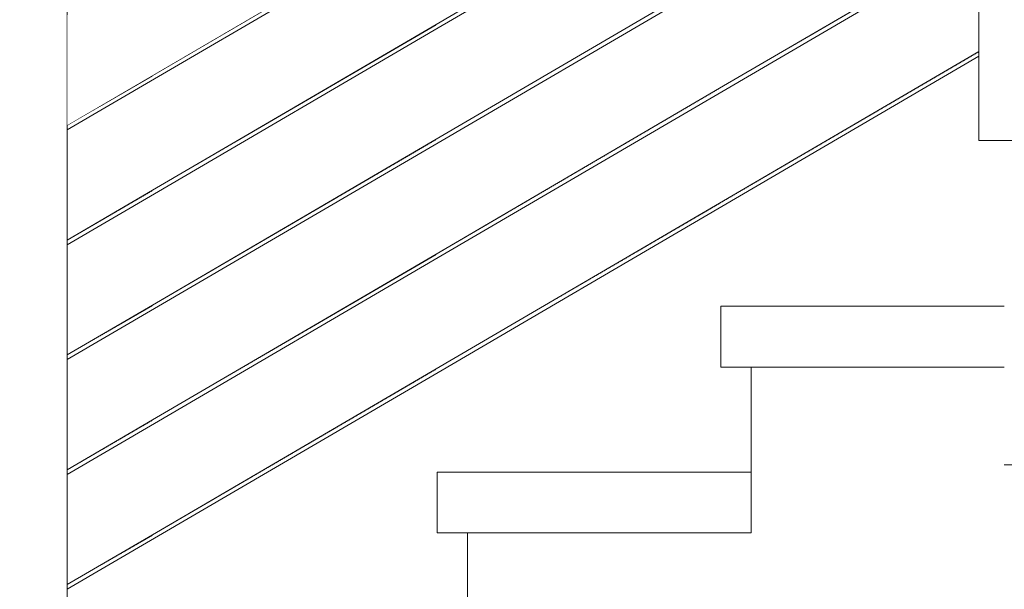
# Model space of a CAD drawing. Header units: millimetres. Extents: x -101298 to -58298, y 45839 to 66839.
# Tile 115 of 124: x -83059 to -82087, y 60426 to 60989. Entities that reach past the tile are written whole.
import ezdxf

# ---------------------------------------------------------------- set-up
doc = ezdxf.new("R2010")
doc.units = ezdxf.units.MM
doc.header["$MEASUREMENT"] = 0
doc.linetypes.add('Wipeout_Contour', pattern=[1000, 0, -1000])
doc.layers.add('Nowe_Konstrukcja - Schody', color=7, linetype='Continuous')
doc.layers.add('Nowe_Konstrukcja - Ściany zew', color=7, linetype='Continuous')
doc.layers.add('Nowe_Konstrukcja - Schody_Nr_pióra__101', color=250, linetype='Continuous', lineweight=13, true_color=0x333333)
doc.layers.add('Nowe_Konstrukcja - Schody_Nr_pióra__3', color=7, linetype='Continuous', lineweight=13)
doc.layers.add('Nowe_Konstrukcja - Ściany zew_Nr_pióra__3', color=7, linetype='Continuous', lineweight=13)

msp = doc.modelspace()

# ---------------------------------------------------------------- wipeouts: each hides what was drawn before it
at = {"color": 254, "linetype": 'Wipeout_Contour', "lineweight": 0, "ltscale": 409849.103621}
msp.add_wipeout([(-82112.26, 60869.4), (-82062.26, 60869.4), (-82062.26, 61769.4), (-82112.26, 61769.4)], dxfattribs=at).dxf.layer = 'Nowe_Konstrukcja - Schody'
at = {"color": 254, "linetype": 'Wipeout_Contour', "lineweight": 0, "ltscale": 411467.701903}
msp.add_wipeout([(-83062.26, 60214.86), (-83012.26, 60214.86), (-83012.26, 61214.21), (-83062.26, 61214.21)], dxfattribs=at).dxf.layer = 'Nowe_Konstrukcja - Schody'

# ---------------------------------------------------------------- next in the draw order: wipeouts: each hides what was drawn before it
at = {"color": 254, "linetype": 'Wipeout_Contour', "lineweight": 0, "ltscale": 410633.533795}
msp.add_wipeout([(-83012.26, 60430.45), (-83012.26, 60428.82), (-82927.26, 60478.49), (-82927.98, 60479.71)], dxfattribs=at).dxf.layer = 'Nowe_Konstrukcja - Schody'

# ---------------------------------------------------------------- next in the draw order: wipeouts: each hides what was drawn before it
at = {"color": 254, "linetype": 'Wipeout_Contour', "lineweight": 0, "ltscale": 410629.013785}
msp.add_wipeout([(-83012.26, 60428.82), (-83012.26, 60427.18), (-82926.55, 60477.27), (-82927.26, 60478.49)], dxfattribs=at).dxf.layer = 'Nowe_Konstrukcja - Schody'

# ---------------------------------------------------------------- next in the draw order: wipeouts: each hides what was drawn before it
at = {"color": 254, "linetype": 'Wipeout_Contour', "lineweight": 0, "ltscale": 410625.818823}
msp.add_wipeout([(-83012.26, 60427.18), (-83012.26, 60426.5), (-82926.25, 60476.77), (-82926.55, 60477.27)], dxfattribs=at).dxf.layer = 'Nowe_Konstrukcja - Schody'

# ---------------------------------------------------------------- next in the draw order: wipeouts: each hides what was drawn before it
at = {"color": 254, "linetype": 'Wipeout_Contour', "lineweight": 0, "ltscale": 410636.731103}
msp.add_wipeout([(-83012.26, 60431.13), (-83012.26, 60430.45), (-82927.98, 60479.71), (-82928.27, 60480.22)], dxfattribs=at).dxf.layer = 'Nowe_Konstrukcja - Schody'

# ---------------------------------------------------------------- next in the draw order: wipeouts: each hides what was drawn before it
at = {"color": 254, "linetype": 'Wipeout_Contour', "lineweight": 0, "ltscale": 410296.225917}
msp.add_wipeout([(-82927.98, 60479.71), (-82927.26, 60478.49), (-82647.26, 60642.13), (-82647.98, 60643.35)], dxfattribs=at).dxf.layer = 'Nowe_Konstrukcja - Schody'

# ---------------------------------------------------------------- next in the draw order: wipeouts: each hides what was drawn before it
at = {"color": 254, "linetype": 'Wipeout_Contour', "lineweight": 0, "ltscale": 410291.038685}
msp.add_wipeout([(-82927.26, 60478.49), (-82926.55, 60477.27), (-82646.55, 60640.91), (-82647.26, 60642.13)], dxfattribs=at).dxf.layer = 'Nowe_Konstrukcja - Schody'

# ---------------------------------------------------------------- next in the draw order: wipeouts: each hides what was drawn before it
at = {"color": 254, "linetype": 'Wipeout_Contour', "lineweight": 0, "ltscale": 410287.370753}
msp.add_wipeout([(-82926.55, 60477.27), (-82926.25, 60476.77), (-82646.25, 60640.4), (-82646.55, 60640.91)], dxfattribs=at).dxf.layer = 'Nowe_Konstrukcja - Schody'

# ---------------------------------------------------------------- next in the draw order: wipeouts: each hides what was drawn before it
at = {"color": 254, "linetype": 'Wipeout_Contour', "lineweight": 0, "ltscale": 410299.893838}
msp.add_wipeout([(-82928.27, 60480.22), (-82927.98, 60479.71), (-82647.98, 60643.35), (-82648.27, 60643.85)], dxfattribs=at).dxf.layer = 'Nowe_Konstrukcja - Schody'

# ---------------------------------------------------------------- next in the draw order: linework, layer by layer
at = {"layer": 'Nowe_Konstrukcja - Schody_Nr_pióra__101', "color": 250, "linetype": 'Continuous', "lineweight": 13, "true_color": 0x333333}
for p, q in [((-83012.26, 60431.13), (-82928.27, 60480.22)), ((-83012.26, 60426.5), (-82926.25, 60476.77))]:
    msp.add_line(p, q, dxfattribs=at)

# ---------------------------------------------------------------- next in the draw order: wipeouts: each hides what was drawn before it
at = {"color": 254, "linetype": 'Wipeout_Contour', "lineweight": 0, "ltscale": 409780.452101}
msp.add_wipeout([(-82647.98, 60643.35), (-82647.26, 60642.13), (-82367.26, 60805.76), (-82367.98, 60806.99)], dxfattribs=at).dxf.layer = 'Nowe_Konstrukcja - Schody'
at = {"color": 254, "linetype": 'Wipeout_Contour', "lineweight": 0, "ltscale": 410900.660096}
msp.add_wipeout([(-83012.26, 60543.79), (-83012.26, 60542.15), (-82927.26, 60591.83), (-82927.98, 60593.05)], dxfattribs=at).dxf.layer = 'Nowe_Konstrukcja - Schody'
at = {"color": 254, "linetype": 'Wipeout_Contour', "lineweight": 0, "ltscale": 409227.572935}
msp.add_wipeout([(-82647.26, 60482.13), (-82337.26, 60482.13), (-82337.26, 60542.13), (-82647.26, 60542.13)], dxfattribs=at).dxf.layer = 'Nowe_Konstrukcja - Schody'

# ---------------------------------------------------------------- next in the draw order: linework, layer by layer
at = {"layer": 'Nowe_Konstrukcja - Schody_Nr_pióra__3', "color": 7, "linetype": 'Continuous', "lineweight": 13}
msp.add_line((-82647.26, 60482.13), (-82647.26, 60542.13), dxfattribs=at)

# ---------------------------------------------------------------- next in the draw order: wipeouts: each hides what was drawn before it
at = {"color": 254, "linetype": 'Wipeout_Contour', "lineweight": 0, "ltscale": 409775.25834}
msp.add_wipeout([(-82647.26, 60642.13), (-82646.55, 60640.91), (-82366.55, 60804.54), (-82367.26, 60805.76)], dxfattribs=at).dxf.layer = 'Nowe_Konstrukcja - Schody'
at = {"color": 254, "linetype": 'Wipeout_Contour', "lineweight": 0, "ltscale": 410896.136718}
msp.add_wipeout([(-83012.26, 60542.15), (-83012.26, 60540.51), (-82926.55, 60590.6), (-82927.26, 60591.83)], dxfattribs=at).dxf.layer = 'Nowe_Konstrukcja - Schody'
at = {"color": 254, "linetype": 'Wipeout_Contour', "lineweight": 0, "ltscale": 511031.46655}
msp.add_wipeout([(-82617.26, 60086.84), (-82337.26, 60250.48), (-82337.26, 60482.13), (-82617.26, 60482.13), (-82617.26, 60318.49)], dxfattribs=at).dxf.layer = 'Nowe_Konstrukcja - Schody'

# ---------------------------------------------------------------- next in the draw order: linework, layer by layer
at = {"layer": 'Nowe_Konstrukcja - Schody_Nr_pióra__3', "color": 7, "linetype": 'Continuous', "lineweight": 13}
for p in [(-82647.26, 60482.13), (-82617.26, 60318.49)]:
    msp.add_line(p, (-82617.26, 60482.13), dxfattribs=at)

# ---------------------------------------------------------------- next in the draw order: wipeouts: each hides what was drawn before it
at = {"color": 254, "linetype": 'Wipeout_Contour', "lineweight": 0, "ltscale": 409771.585791}
msp.add_wipeout([(-82646.55, 60640.91), (-82646.25, 60640.4), (-82366.25, 60804.04), (-82366.55, 60804.54)], dxfattribs=at).dxf.layer = 'Nowe_Konstrukcja - Schody'
at = {"color": 254, "linetype": 'Wipeout_Contour', "lineweight": 0, "ltscale": 410892.939367}
msp.add_wipeout([(-83012.26, 60540.51), (-83012.26, 60539.83), (-82926.25, 60590.1), (-82926.55, 60590.6)], dxfattribs=at).dxf.layer = 'Nowe_Konstrukcja - Schody'

# ---------------------------------------------------------------- next in the draw order: wipeouts: each hides what was drawn before it
at = {"color": 254, "linetype": 'Wipeout_Contour', "lineweight": 0, "ltscale": 409784.124638}
msp.add_wipeout([(-82648.27, 60643.85), (-82647.98, 60643.35), (-82367.98, 60806.99), (-82368.27, 60807.49)], dxfattribs=at).dxf.layer = 'Nowe_Konstrukcja - Schody'
at = {"color": 254, "linetype": 'Wipeout_Contour', "lineweight": 0, "ltscale": 410903.859782}
msp.add_wipeout([(-83012.26, 60544.47), (-83012.26, 60543.79), (-82927.98, 60593.05), (-82928.27, 60593.55)], dxfattribs=at).dxf.layer = 'Nowe_Konstrukcja - Schody'

# ---------------------------------------------------------------- next in the draw order: wipeouts: each hides what was drawn before it
at = {"color": 254, "linetype": 'Wipeout_Contour', "lineweight": 0, "ltscale": 409290.539343}
msp.add_wipeout([(-82367.98, 60806.99), (-82367.26, 60805.76), (-82112.26, 60954.79), (-82112.26, 60956.43)], dxfattribs=at).dxf.layer = 'Nowe_Konstrukcja - Schody'
at = {"color": 254, "linetype": 'Wipeout_Contour', "lineweight": 0, "ltscale": 410564.042578}
msp.add_wipeout([(-82927.98, 60593.05), (-82927.26, 60591.83), (-82647.26, 60755.46), (-82647.98, 60756.68)], dxfattribs=at).dxf.layer = 'Nowe_Konstrukcja - Schody'
at = {"color": 254, "linetype": 'Wipeout_Contour', "lineweight": 0, "ltscale": 408761.606792}
msp.add_wipeout([(-82367.26, 60645.76), (-82087.26, 60645.76), (-82087.26, 60705.76), (-82367.26, 60705.76)], dxfattribs=at).dxf.layer = 'Nowe_Konstrukcja - Schody'

# ---------------------------------------------------------------- next in the draw order: linework, layer by layer
at = {"layer": 'Nowe_Konstrukcja - Schody_Nr_pióra__3', "color": 7, "linetype": 'Continuous', "lineweight": 13}
for p, q in [((-82367.26, 60705.76), (-82087.26, 60705.76)), ((-82367.26, 60645.76), (-82367.26, 60705.76))]:
    msp.add_line(p, q, dxfattribs=at)

# ---------------------------------------------------------------- next in the draw order: wipeouts: each hides what was drawn before it
at = {"color": 254, "linetype": 'Wipeout_Contour', "lineweight": 0, "ltscale": 409285.988164}
msp.add_wipeout([(-82367.26, 60805.76), (-82366.55, 60804.54), (-82112.26, 60953.15), (-82112.26, 60954.79)], dxfattribs=at).dxf.layer = 'Nowe_Konstrukcja - Schody'
at = {"color": 254, "linetype": 'Wipeout_Contour', "lineweight": 0, "ltscale": 410558.853338}
msp.add_wipeout([(-82927.26, 60591.83), (-82926.55, 60590.6), (-82646.55, 60754.24), (-82647.26, 60755.46)], dxfattribs=at).dxf.layer = 'Nowe_Konstrukcja - Schody'
at = {"color": 254, "linetype": 'Wipeout_Contour', "lineweight": 0, "ltscale": 510424.265026}
msp.add_wipeout([(-82337.26, 60250.48), (-82087.26, 60396.58), (-82087.26, 60645.76), (-82337.26, 60645.76), (-82337.26, 60482.13)], dxfattribs=at).dxf.layer = 'Nowe_Konstrukcja - Schody'

# ---------------------------------------------------------------- next in the draw order: linework, layer by layer
at = {"layer": 'Nowe_Konstrukcja - Schody_Nr_pióra__3', "color": 7, "linetype": 'Continuous', "lineweight": 13}
for p, q in [((-82367.26, 60645.76), (-82337.26, 60645.76)), ((-82337.26, 60482.13), (-82337.26, 60645.76)), ((-82337.26, 60645.76), (-82087.26, 60645.76)), ((-82647.26, 60542.13), (-82337.26, 60542.13)), ((-82617.26, 60482.13), (-82337.26, 60482.13))]:
    msp.add_line(p, q, dxfattribs=at)
at = {"layer": 'Nowe_Konstrukcja - Ściany zew_Nr_pióra__3', "color": 7, "linetype": 'Continuous', "lineweight": 13}
msp.add_line((-82087.26, 60549.4), (-80467.79, 60549.4), dxfattribs=at)

# ---------------------------------------------------------------- next in the draw order: wipeouts: each hides what was drawn before it
at = {"color": 254, "linetype": 'Wipeout_Contour', "lineweight": 0, "ltscale": 409282.769634}
msp.add_wipeout([(-82366.55, 60804.54), (-82366.25, 60804.04), (-82112.26, 60952.47), (-82112.26, 60953.15)], dxfattribs=at).dxf.layer = 'Nowe_Konstrukcja - Schody'
at = {"color": 254, "linetype": 'Wipeout_Contour', "lineweight": 0, "ltscale": 410555.183985}
msp.add_wipeout([(-82926.55, 60590.6), (-82926.25, 60590.1), (-82646.25, 60753.73), (-82646.55, 60754.24)], dxfattribs=at).dxf.layer = 'Nowe_Konstrukcja - Schody'

# ---------------------------------------------------------------- next in the draw order: wipeouts: each hides what was drawn before it
at = {"color": 254, "linetype": 'Wipeout_Contour', "lineweight": 0, "ltscale": 409293.75718}
msp.add_wipeout([(-82368.27, 60807.49), (-82367.98, 60806.99), (-82112.26, 60956.43), (-82112.26, 60957.11)], dxfattribs=at).dxf.layer = 'Nowe_Konstrukcja - Schody'
at = {"color": 254, "linetype": 'Wipeout_Contour', "lineweight": 0, "ltscale": 410567.71192}
msp.add_wipeout([(-82928.27, 60593.55), (-82927.98, 60593.05), (-82647.98, 60756.68), (-82648.27, 60757.19)], dxfattribs=at).dxf.layer = 'Nowe_Konstrukcja - Schody'

# ---------------------------------------------------------------- next in the draw order: linework, layer by layer
at = {"layer": 'Nowe_Konstrukcja - Schody_Nr_pióra__101', "color": 250, "linetype": 'Continuous', "lineweight": 13, "true_color": 0x333333}
for p, q in [((-82112.26, 60869.4), (-82087.26, 60869.4)), ((-82928.27, 60480.22), (-82648.27, 60643.85)), ((-82926.25, 60476.77), (-82646.25, 60640.4)), ((-83012.26, 60544.47), (-82928.27, 60593.55)), ((-83012.26, 60539.83), (-82926.25, 60590.1))]:
    msp.add_line(p, q, dxfattribs=at)
at = {"layer": 'Nowe_Konstrukcja - Ściany zew_Nr_pióra__3', "color": 7, "linetype": 'Continuous', "lineweight": 13}
msp.add_line((-82112.26, 60869.4), (-80467.79, 60869.4), dxfattribs=at)

# ---------------------------------------------------------------- next in the draw order: wipeouts: each hides what was drawn before it
at = {"color": 254, "linetype": 'Wipeout_Contour', "lineweight": 0, "ltscale": 410049.329269}
msp.add_wipeout([(-82647.98, 60756.68), (-82647.26, 60755.46), (-82367.26, 60919.1), (-82367.98, 60920.32)], dxfattribs=at).dxf.layer = 'Nowe_Konstrukcja - Schody'
at = {"color": 254, "linetype": 'Wipeout_Contour', "lineweight": 0, "ltscale": 411168.112667}
msp.add_wipeout([(-83012.26, 60657.12), (-83012.26, 60655.48), (-82927.26, 60705.16), (-82927.98, 60706.38)], dxfattribs=at).dxf.layer = 'Nowe_Konstrukcja - Schody'

# ---------------------------------------------------------------- next in the draw order: wipeouts: each hides what was drawn before it
at = {"color": 254, "linetype": 'Wipeout_Contour', "lineweight": 0, "ltscale": 410044.133514}
msp.add_wipeout([(-82647.26, 60755.46), (-82646.55, 60754.24), (-82366.55, 60917.88), (-82367.26, 60919.1)], dxfattribs=at).dxf.layer = 'Nowe_Konstrukcja - Schody'
at = {"color": 254, "linetype": 'Wipeout_Contour', "lineweight": 0, "ltscale": 411163.585935}
msp.add_wipeout([(-83012.26, 60655.48), (-83012.26, 60653.85), (-82926.55, 60703.94), (-82927.26, 60705.16)], dxfattribs=at).dxf.layer = 'Nowe_Konstrukcja - Schody'

# ---------------------------------------------------------------- next in the draw order: wipeouts: each hides what was drawn before it
at = {"color": 254, "linetype": 'Wipeout_Contour', "lineweight": 0, "ltscale": 410040.459555}
msp.add_wipeout([(-82646.55, 60754.24), (-82646.25, 60753.73), (-82366.25, 60917.37), (-82366.55, 60917.88)], dxfattribs=at).dxf.layer = 'Nowe_Konstrukcja - Schody'
at = {"color": 254, "linetype": 'Wipeout_Contour', "lineweight": 0, "ltscale": 411160.386192}
msp.add_wipeout([(-83012.26, 60653.85), (-83012.26, 60653.17), (-82926.25, 60703.43), (-82926.55, 60703.94)], dxfattribs=at).dxf.layer = 'Nowe_Konstrukcja - Schody'

# ---------------------------------------------------------------- next in the draw order: wipeouts: each hides what was drawn before it
at = {"color": 254, "linetype": 'Wipeout_Contour', "lineweight": 0, "ltscale": 410053.003216}
msp.add_wipeout([(-82648.27, 60757.19), (-82647.98, 60756.68), (-82367.98, 60920.32), (-82368.27, 60920.82)], dxfattribs=at).dxf.layer = 'Nowe_Konstrukcja - Schody'
at = {"color": 254, "linetype": 'Wipeout_Contour', "lineweight": 0, "ltscale": 411171.314723}
msp.add_wipeout([(-83012.26, 60657.8), (-83012.26, 60657.12), (-82927.98, 60706.38), (-82928.27, 60706.89)], dxfattribs=at).dxf.layer = 'Nowe_Konstrukcja - Schody'

# ---------------------------------------------------------------- next in the draw order: wipeouts: each hides what was drawn before it
at = {"color": 254, "linetype": 'Wipeout_Contour', "lineweight": 0, "ltscale": 409560.430716}
msp.add_wipeout([(-82367.98, 60920.32), (-82367.26, 60919.1), (-82112.26, 61068.12), (-82112.26, 61069.76)], dxfattribs=at).dxf.layer = 'Nowe_Konstrukcja - Schody'
at = {"color": 254, "linetype": 'Wipeout_Contour', "lineweight": 0, "ltscale": 410832.184883}
msp.add_wipeout([(-82927.98, 60706.38), (-82927.26, 60705.16), (-82647.26, 60868.79), (-82647.98, 60870.02)], dxfattribs=at).dxf.layer = 'Nowe_Konstrukcja - Schody'

# ---------------------------------------------------------------- next in the draw order: wipeouts: each hides what was drawn before it
at = {"color": 254, "linetype": 'Wipeout_Contour', "lineweight": 0, "ltscale": 409555.876184}
msp.add_wipeout([(-82367.26, 60919.1), (-82366.55, 60917.88), (-82112.26, 61066.49), (-82112.26, 61068.12)], dxfattribs=at).dxf.layer = 'Nowe_Konstrukcja - Schody'
at = {"color": 254, "linetype": 'Wipeout_Contour', "lineweight": 0, "ltscale": 410826.993641}
msp.add_wipeout([(-82927.26, 60705.16), (-82926.55, 60703.94), (-82646.55, 60867.57), (-82647.26, 60868.79)], dxfattribs=at).dxf.layer = 'Nowe_Konstrukcja - Schody'

# ---------------------------------------------------------------- next in the draw order: wipeouts: each hides what was drawn before it
at = {"color": 254, "linetype": 'Wipeout_Contour', "lineweight": 0, "ltscale": 409552.655308}
msp.add_wipeout([(-82366.55, 60917.88), (-82366.25, 60917.37), (-82112.26, 61065.81), (-82112.26, 61066.49)], dxfattribs=at).dxf.layer = 'Nowe_Konstrukcja - Schody'
at = {"color": 254, "linetype": 'Wipeout_Contour', "lineweight": 0, "ltscale": 410823.322872}
msp.add_wipeout([(-82926.55, 60703.94), (-82926.25, 60703.43), (-82646.25, 60867.07), (-82646.55, 60867.57)], dxfattribs=at).dxf.layer = 'Nowe_Konstrukcja - Schody'

# ---------------------------------------------------------------- next in the draw order: wipeouts: each hides what was drawn before it
at = {"color": 254, "linetype": 'Wipeout_Contour', "lineweight": 0, "ltscale": 409563.650894}
msp.add_wipeout([(-82368.27, 60920.82), (-82367.98, 60920.32), (-82112.26, 61069.76), (-82112.26, 61070.44)], dxfattribs=at).dxf.layer = 'Nowe_Konstrukcja - Schody'
at = {"color": 254, "linetype": 'Wipeout_Contour', "lineweight": 0, "ltscale": 410835.855641}
msp.add_wipeout([(-82928.27, 60706.89), (-82927.98, 60706.38), (-82647.98, 60870.02), (-82648.27, 60870.52)], dxfattribs=at).dxf.layer = 'Nowe_Konstrukcja - Schody'

# ---------------------------------------------------------------- next in the draw order: linework, layer by layer
at = {"layer": 'Nowe_Konstrukcja - Schody_Nr_pióra__101', "color": 250, "linetype": 'Continuous', "lineweight": 13, "true_color": 0x333333}
for p, q in [((-82112.26, 60869.4), (-82112.26, 61769.4)), ((-82648.27, 60643.85), (-82368.27, 60807.49)), ((-82646.25, 60640.4), (-82366.25, 60804.04)), ((-82928.27, 60593.55), (-82648.27, 60757.19)), ((-82926.25, 60590.1), (-82646.25, 60753.73)), ((-83012.26, 60657.8), (-82928.27, 60706.89)), ((-83012.26, 60653.17), (-82926.25, 60703.43))]:
    msp.add_line(p, q, dxfattribs=at)

# ---------------------------------------------------------------- next in the draw order: wipeouts: each hides what was drawn before it
at = {"color": 254, "linetype": 'Wipeout_Contour', "lineweight": 0, "ltscale": 410318.531101}
msp.add_wipeout([(-82647.98, 60870.02), (-82647.26, 60868.79), (-82367.26, 61032.43), (-82367.98, 61033.65)], dxfattribs=at).dxf.layer = 'Nowe_Konstrukcja - Schody'
at = {"color": 254, "linetype": 'Wipeout_Contour', "lineweight": 0, "ltscale": 411435.890878}
msp.add_wipeout([(-83012.26, 60770.45), (-83012.26, 60768.82), (-82927.26, 60818.49), (-82927.98, 60819.71)], dxfattribs=at).dxf.layer = 'Nowe_Konstrukcja - Schody'

# ---------------------------------------------------------------- next in the draw order: wipeouts: each hides what was drawn before it
at = {"color": 254, "linetype": 'Wipeout_Contour', "lineweight": 0, "ltscale": 410313.33336}
msp.add_wipeout([(-82647.26, 60868.79), (-82646.55, 60867.57), (-82366.55, 61031.21), (-82367.26, 61032.43)], dxfattribs=at).dxf.layer = 'Nowe_Konstrukcja - Schody'
at = {"color": 254, "linetype": 'Wipeout_Contour', "lineweight": 0, "ltscale": 411431.360792}
msp.add_wipeout([(-83012.26, 60768.82), (-83012.26, 60767.18), (-82926.55, 60817.27), (-82927.26, 60818.49)], dxfattribs=at).dxf.layer = 'Nowe_Konstrukcja - Schody'

# ---------------------------------------------------------------- next in the draw order: wipeouts: each hides what was drawn before it
at = {"color": 254, "linetype": 'Wipeout_Contour', "lineweight": 0, "ltscale": 410309.657995}
msp.add_wipeout([(-82646.55, 60867.57), (-82646.25, 60867.07), (-82366.25, 61030.7), (-82366.55, 61031.21)], dxfattribs=at).dxf.layer = 'Nowe_Konstrukcja - Schody'
at = {"color": 254, "linetype": 'Wipeout_Contour', "lineweight": 0, "ltscale": 411428.158681}
msp.add_wipeout([(-83012.26, 60767.18), (-83012.26, 60766.5), (-82926.25, 60816.77), (-82926.55, 60817.27)], dxfattribs=at).dxf.layer = 'Nowe_Konstrukcja - Schody'

# ---------------------------------------------------------------- next in the draw order: wipeouts: each hides what was drawn before it
at = {"color": 254, "linetype": 'Wipeout_Contour', "lineweight": 0, "ltscale": 410322.206453}
msp.add_wipeout([(-82648.27, 60870.52), (-82647.98, 60870.02), (-82367.98, 61033.65), (-82368.27, 61034.16)], dxfattribs=at).dxf.layer = 'Nowe_Konstrukcja - Schody'
at = {"color": 254, "linetype": 'Wipeout_Contour', "lineweight": 0, "ltscale": 411439.095308}
msp.add_wipeout([(-83012.26, 60771.13), (-83012.26, 60770.45), (-82927.98, 60819.71), (-82928.27, 60820.22)], dxfattribs=at).dxf.layer = 'Nowe_Konstrukcja - Schody'

# ---------------------------------------------------------------- next in the draw order: linework, layer by layer
at = {"layer": 'Nowe_Konstrukcja - Schody_Nr_pióra__101', "color": 250, "linetype": 'Continuous', "lineweight": 13, "true_color": 0x333333}
for p, q in [((-82368.27, 60807.49), (-82112.26, 60957.11)), ((-82366.25, 60804.04), (-82112.26, 60952.47))]:
    msp.add_line(p, q, dxfattribs=at)

# ---------------------------------------------------------------- next in the draw order: wipeouts: each hides what was drawn before it
at = {"color": 254, "linetype": 'Wipeout_Contour', "lineweight": 0, "ltscale": 411100.652195}
msp.add_wipeout([(-82927.98, 60819.71), (-82927.26, 60818.49), (-82647.26, 60982.13), (-82647.98, 60983.35)], dxfattribs=at).dxf.layer = 'Nowe_Konstrukcja - Schody'

# ---------------------------------------------------------------- next in the draw order: wipeouts: each hides what was drawn before it
at = {"color": 254, "linetype": 'Wipeout_Contour', "lineweight": 0, "ltscale": 411095.458957}
msp.add_wipeout([(-82927.26, 60818.49), (-82926.55, 60817.27), (-82646.55, 60980.91), (-82647.26, 60982.13)], dxfattribs=at).dxf.layer = 'Nowe_Konstrukcja - Schody'

# ---------------------------------------------------------------- next in the draw order: wipeouts: each hides what was drawn before it
at = {"color": 254, "linetype": 'Wipeout_Contour', "lineweight": 0, "ltscale": 411091.786777}
msp.add_wipeout([(-82926.55, 60817.27), (-82926.25, 60816.77), (-82646.25, 60980.4), (-82646.55, 60980.91)], dxfattribs=at).dxf.layer = 'Nowe_Konstrukcja - Schody'

# ---------------------------------------------------------------- next in the draw order: wipeouts: each hides what was drawn before it
at = {"color": 254, "linetype": 'Wipeout_Contour', "lineweight": 0, "ltscale": 411104.324364}
msp.add_wipeout([(-82928.27, 60820.22), (-82927.98, 60819.71), (-82647.98, 60983.35), (-82648.27, 60983.85)], dxfattribs=at).dxf.layer = 'Nowe_Konstrukcja - Schody'

# ---------------------------------------------------------------- next in the draw order: linework, layer by layer
at = {"layer": 'Nowe_Konstrukcja - Schody_Nr_pióra__101', "color": 250, "linetype": 'Continuous', "lineweight": 13, "true_color": 0x333333}
for p, q in [((-82648.27, 60757.19), (-82368.27, 60920.82)), ((-82646.25, 60753.73), (-82366.25, 60917.37)), ((-82928.27, 60706.89), (-82648.27, 60870.52)), ((-82926.25, 60703.43), (-82646.25, 60867.07)), ((-83012.26, 60771.13), (-82928.27, 60820.22)), ((-83012.26, 60766.5), (-82926.25, 60816.77))]:
    msp.add_line(p, q, dxfattribs=at)

# ---------------------------------------------------------------- next in the draw order: wipeouts: each hides what was drawn before it
at = {"color": 254, "linetype": 'Wipeout_Contour', "lineweight": 0, "ltscale": 410588.056959}
msp.add_wipeout([(-82647.98, 60983.35), (-82647.26, 60982.13), (-82367.26, 61145.76), (-82367.98, 61146.99)], dxfattribs=at).dxf.layer = 'Nowe_Konstrukcja - Schody'
at = {"color": 254, "linetype": 'Wipeout_Contour', "lineweight": 0, "ltscale": 411703.994102}
msp.add_wipeout([(-83012.26, 60883.79), (-83012.26, 60882.15), (-82927.26, 60931.83), (-82927.98, 60933.05)], dxfattribs=at).dxf.layer = 'Nowe_Konstrukcja - Schody'

# ---------------------------------------------------------------- next in the draw order: wipeouts: each hides what was drawn before it
at = {"color": 254, "linetype": 'Wipeout_Contour', "lineweight": 0, "ltscale": 410582.857237}
msp.add_wipeout([(-82647.26, 60982.13), (-82646.55, 60980.91), (-82366.55, 61144.54), (-82367.26, 61145.76)], dxfattribs=at).dxf.layer = 'Nowe_Konstrukcja - Schody'
at = {"color": 254, "linetype": 'Wipeout_Contour', "lineweight": 0, "ltscale": 411699.460671}
msp.add_wipeout([(-83012.26, 60882.15), (-83012.26, 60880.51), (-82926.55, 60930.6), (-82927.26, 60931.83)], dxfattribs=at).dxf.layer = 'Nowe_Konstrukcja - Schody'

# ---------------------------------------------------------------- next in the draw order: wipeouts: each hides what was drawn before it
at = {"color": 254, "linetype": 'Wipeout_Contour', "lineweight": 0, "ltscale": 410579.180473}
msp.add_wipeout([(-82646.55, 60980.91), (-82646.25, 60980.4), (-82366.25, 61144.04), (-82366.55, 61144.54)], dxfattribs=at).dxf.layer = 'Nowe_Konstrukcja - Schody'
at = {"color": 254, "linetype": 'Wipeout_Contour', "lineweight": 0, "ltscale": 411696.256188}
msp.add_wipeout([(-83012.26, 60880.51), (-83012.26, 60879.83), (-82926.25, 60930.1), (-82926.55, 60930.6)], dxfattribs=at).dxf.layer = 'Nowe_Konstrukcja - Schody'

# ---------------------------------------------------------------- next in the draw order: wipeouts: each hides what was drawn before it
at = {"color": 254, "linetype": 'Wipeout_Contour', "lineweight": 0, "ltscale": 410591.733712}
msp.add_wipeout([(-82648.27, 60983.85), (-82647.98, 60983.35), (-82367.98, 61146.99), (-82368.27, 61147.49)], dxfattribs=at).dxf.layer = 'Nowe_Konstrukcja - Schody'
at = {"color": 254, "linetype": 'Wipeout_Contour', "lineweight": 0, "ltscale": 411707.200883}
msp.add_wipeout([(-83012.26, 60884.47), (-83012.26, 60883.79), (-82927.98, 60933.05), (-82928.27, 60933.55)], dxfattribs=at).dxf.layer = 'Nowe_Konstrukcja - Schody'

# ---------------------------------------------------------------- next in the draw order: linework, layer by layer
at = {"layer": 'Nowe_Konstrukcja - Schody_Nr_pióra__101', "color": 250, "linetype": 'Continuous', "lineweight": 13, "true_color": 0x333333}
for p, q in [((-83012.26, 60214.86), (-83012.26, 61214.21)), ((-82368.27, 60920.82), (-82112.26, 61070.44)), ((-82366.25, 60917.37), (-82112.26, 61065.81))]:
    msp.add_line(p, q, dxfattribs=at)

# ---------------------------------------------------------------- next in the draw order: wipeouts: each hides what was drawn before it
at = {"color": 254, "linetype": 'Wipeout_Contour', "lineweight": 0, "ltscale": 411369.443878}
msp.add_wipeout([(-82927.98, 60933.05), (-82927.26, 60931.83), (-82647.26, 61095.46), (-82647.98, 61096.68)], dxfattribs=at).dxf.layer = 'Nowe_Konstrukcja - Schody'

# ---------------------------------------------------------------- next in the draw order: wipeouts: each hides what was drawn before it
at = {"color": 254, "linetype": 'Wipeout_Contour', "lineweight": 0, "ltscale": 411364.24865}
msp.add_wipeout([(-82927.26, 60931.83), (-82926.55, 60930.6), (-82646.55, 61094.24), (-82647.26, 61095.46)], dxfattribs=at).dxf.layer = 'Nowe_Konstrukcja - Schody'

# ---------------------------------------------------------------- next in the draw order: wipeouts: each hides what was drawn before it
at = {"color": 254, "linetype": 'Wipeout_Contour', "lineweight": 0, "ltscale": 411360.575064}
msp.add_wipeout([(-82926.55, 60930.6), (-82926.25, 60930.1), (-82646.25, 61093.73), (-82646.55, 61094.24)], dxfattribs=at).dxf.layer = 'Nowe_Konstrukcja - Schody'

# ---------------------------------------------------------------- next in the draw order: wipeouts: each hides what was drawn before it
at = {"color": 254, "linetype": 'Wipeout_Contour', "lineweight": 0, "ltscale": 411373.117452}
msp.add_wipeout([(-82928.27, 60933.55), (-82927.98, 60933.05), (-82647.98, 61096.68), (-82648.27, 61097.19)], dxfattribs=at).dxf.layer = 'Nowe_Konstrukcja - Schody'

# ---------------------------------------------------------------- next in the draw order: linework, layer by layer
at = {"layer": 'Nowe_Konstrukcja - Schody_Nr_pióra__101', "color": 250, "linetype": 'Continuous', "lineweight": 13, "true_color": 0x333333}
for p, q in [((-82648.27, 60983.85), (-82368.27, 61147.49)), ((-82646.25, 60980.4), (-82366.25, 61144.04)), ((-82928.27, 60933.55), (-82648.27, 61097.19)), ((-82926.25, 60930.1), (-82646.25, 61093.73)), ((-82648.27, 60870.52), (-82368.27, 61034.16)), ((-82646.25, 60867.07), (-82366.25, 61030.7)), ((-82928.27, 60820.22), (-82648.27, 60983.85)), ((-82926.25, 60816.77), (-82646.25, 60980.4)), ((-83012.26, 60884.47), (-82928.27, 60933.55)), ((-83012.26, 60879.83), (-82926.25, 60930.1))]:
    msp.add_line(p, q, dxfattribs=at)

# ---------------------------------------------------------------- next in the draw order: wipeouts: each hides what was drawn before it
at = {"color": 254, "linetype": 'Wipeout_Contour', "lineweight": 0, "ltscale": 822085.237204}
msp.add_wipeout([(-83012.26, 60884.47), (-82648.27, 61097.19), (-82368.27, 61260.82), (-82112.26, 61410.44), (-82112.26, 61519.14), (-82366.25, 61370.7), (-82646.25, 61207.07), (-83012.26, 60993.17)], dxfattribs=at).dxf.layer = 'Nowe_Konstrukcja - Ściany zew'

doc.saveas('drawing.dxf')
